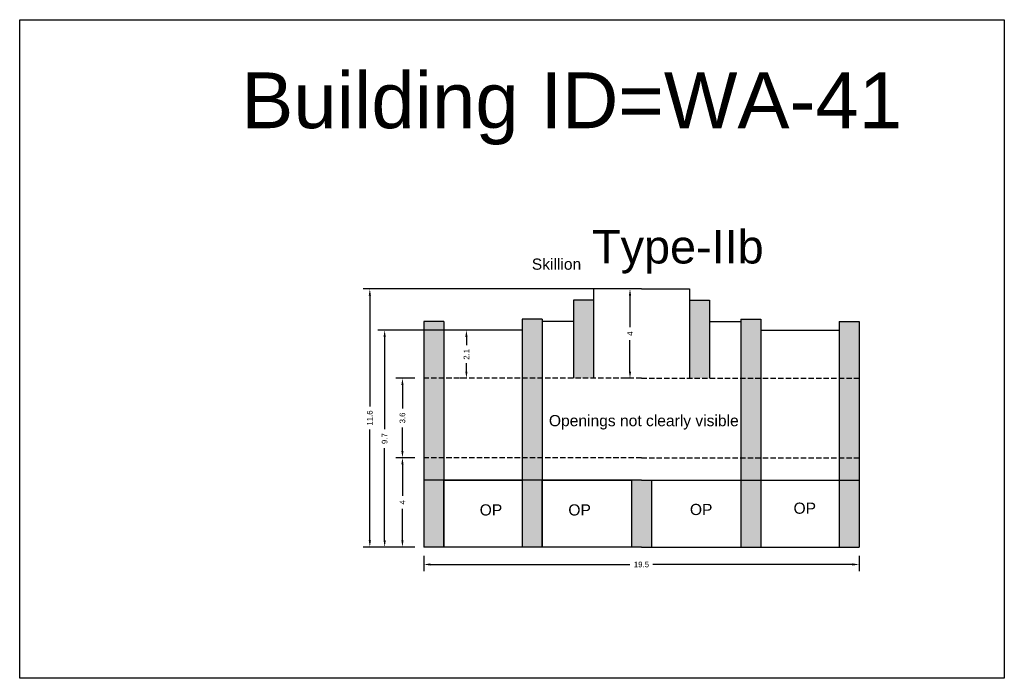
# Model space of a CAD drawing. Header units: metres. Extents: x 3416649 to 3417136, y -6712926 to -6712690.
# Tile 1 of 46: x 3416649 to 3416693, y -6712926 to -6712896. Entities that reach past the tile are written whole.
import ezdxf

# ---------------------------------------------------------------- set-up
doc = ezdxf.new("R2010")
doc.units = ezdxf.units.M
doc.linetypes.add('ACAD_ISO02W100', pattern=[15, 12, -3])
doc.layers.add('Dotted', color=7, linetype='ACAD_ISO02W100', plot=False)
doc.styles.get("Standard").update_dxf_attribs({"font": 'arial.ttf'})
doc.dimstyles.new('ISO-25', dxfattribs={"dimtxt": 0.25, "dimasz": 0.3, "dimexe": 0.3, "dimexo": 0.4, "dimgap": 0.2, "dimtad": 0, "dimdec": 1, "dimdsep": 46, "dimtxsty": 'Standard', "dimcen": 2.5, "dimadec": 0, "dimazin": 0, "dimtfac": 1, "dimtdec": 1, "dimtmove": 0, "dimatfit": 3, "dimfxl": 1, "dimarcsym": 0})

# ---------------------------------------------------------------- blocks, each defined once
blk = doc.blocks.new('*D325')
at = {"color": 0, "lineweight": -2, "transparency": 16777216}
for p, q in [((3416667.086, -6712915.625), (3416666.23, -6712915.625)), ((3416666.53, -6712915.925), (3416666.53, -6712917.339)), ((3416666.53, -6712919.325), (3416666.53, -6712917.912)), ((3416667.086, -6712919.625), (3416666.23, -6712919.625))]:
    blk.add_line(p, q, dxfattribs=at)
at = {"color": 0, "transparency": 16777216}
for points in [[(3416666.48, -6712915.925), (3416666.58, -6712915.925), (3416666.53, -6712915.625)], [(3416666.48, -6712919.325), (3416666.58, -6712919.325), (3416666.53, -6712919.625)]]:
    blk.add_solid(points, dxfattribs=at)
at = {"layer": 'Defpoints', "color": 0, "transparency": 16777216}
for p in [(3416666.53, -6712915.625), (3416667.486, -6712915.625), (3416667.486, -6712919.625)]:
    blk.add_point(p, dxfattribs=at)
at = {"color": 0, "transparency": 16777216, "insert": (3416666.53, -6712917.625), "char_height": 0.25, "attachment_point": 5, "rotation": 90}
blk.add_mtext('4', dxfattribs=at)
blk = doc.blocks.new('*D326')
at = {"color": 0, "lineweight": -2, "transparency": 16777216}
for p, q in [((3416667.086, -6712912.065), (3416666.23, -6712912.065)), ((3416666.53, -6712912.365), (3416666.53, -6712913.418)), ((3416666.53, -6712915.325), (3416666.53, -6712914.273)), ((3416667.086, -6712915.625), (3416666.23, -6712915.625))]:
    blk.add_line(p, q, dxfattribs=at)
at = {"color": 0, "transparency": 16777216}
for points in [[(3416666.48, -6712912.365), (3416666.58, -6712912.365), (3416666.53, -6712912.065)], [(3416666.48, -6712915.325), (3416666.58, -6712915.325), (3416666.53, -6712915.625)]]:
    blk.add_solid(points, dxfattribs=at)
at = {"layer": 'Defpoints', "color": 0, "transparency": 16777216}
for p in [(3416666.53, -6712912.065), (3416667.486, -6712912.065), (3416667.486, -6712915.625)]:
    blk.add_point(p, dxfattribs=at)
at = {"color": 0, "transparency": 16777216, "insert": (3416666.53, -6712913.845), "char_height": 0.25, "attachment_point": 5, "rotation": 90}
blk.add_mtext('3.6', dxfattribs=at)
blk = doc.blocks.new('*D327')
at = {"color": 0, "lineweight": -2, "transparency": 16777216}
for p, q in [((3416668.996, -6712909.915), (3416665.433, -6712909.915)), ((3416665.733, -6712910.215), (3416665.733, -6712914.343)), ((3416665.733, -6712919.325), (3416665.733, -6712915.198)), ((3416667.086, -6712919.625), (3416665.433, -6712919.625))]:
    blk.add_line(p, q, dxfattribs=at)
at = {"color": 0, "transparency": 16777216}
for points in [[(3416665.683, -6712910.215), (3416665.783, -6712910.215), (3416665.733, -6712909.915)], [(3416665.683, -6712919.325), (3416665.783, -6712919.325), (3416665.733, -6712919.625)]]:
    blk.add_solid(points, dxfattribs=at)
at = {"layer": 'Defpoints', "color": 0, "transparency": 16777216}
for p in [(3416665.733, -6712909.915), (3416669.396, -6712909.915), (3416667.486, -6712919.625)]:
    blk.add_point(p, dxfattribs=at)
at = {"color": 0, "transparency": 16777216, "insert": (3416665.733, -6712914.77), "char_height": 0.25, "attachment_point": 5, "rotation": 90}
blk.add_mtext('9.7', dxfattribs=at)
blk = doc.blocks.new('*D328')
at = {"color": 0, "lineweight": -2, "transparency": 16777216}
for p, q in [((3416676.323, -6712908.065), (3416664.77, -6712908.065)), ((3416665.07, -6712908.365), (3416665.07, -6712913.333)), ((3416665.07, -6712919.325), (3416665.07, -6712914.358)), ((3416667.086, -6712919.625), (3416664.77, -6712919.625))]:
    blk.add_line(p, q, dxfattribs=at)
at = {"color": 0, "transparency": 16777216}
for points in [[(3416665.02, -6712908.365), (3416665.12, -6712908.365), (3416665.07, -6712908.065)], [(3416665.02, -6712919.325), (3416665.12, -6712919.325), (3416665.07, -6712919.625)]]:
    blk.add_solid(points, dxfattribs=at)
at = {"layer": 'Defpoints', "color": 0, "transparency": 16777216}
for p in [(3416665.07, -6712908.065), (3416676.723, -6712908.065), (3416667.486, -6712919.625)]:
    blk.add_point(p, dxfattribs=at)
at = {"color": 0, "transparency": 16777216, "insert": (3416665.07, -6712913.845), "char_height": 0.25, "attachment_point": 5, "rotation": 90}
blk.add_mtext('11.6', dxfattribs=at)
blk = doc.blocks.new('*D329')
at = {"color": 0, "lineweight": -2, "transparency": 16777216}
for p, q in [((3416667.486, -6712920.025), (3416667.486, -6712920.708)), ((3416667.786, -6712920.408), (3416676.722, -6712920.408)), ((3416686.686, -6712920.408), (3416677.75, -6712920.408)), ((3416686.986, -6712920.025), (3416686.986, -6712920.708))]:
    blk.add_line(p, q, dxfattribs=at)
at = {"color": 0, "transparency": 16777216}
for points in [[(3416667.786, -6712920.358), (3416667.786, -6712920.458), (3416667.486, -6712920.408)], [(3416686.686, -6712920.358), (3416686.686, -6712920.458), (3416686.986, -6712920.408)]]:
    blk.add_solid(points, dxfattribs=at)
at = {"layer": 'Defpoints', "color": 0, "transparency": 16777216}
for p in [(3416667.486, -6712919.625), (3416686.986, -6712919.625), (3416686.986, -6712920.408)]:
    blk.add_point(p, dxfattribs=at)
at = {"color": 0, "transparency": 16777216, "insert": (3416677.236, -6712920.408), "char_height": 0.25, "attachment_point": 5}
blk.add_mtext('19.5', dxfattribs=at)
blk = doc.blocks.new('*D330')
at = {"color": 0, "lineweight": -2, "transparency": 16777216}
for p, q in [((3416676.836, -6712908.065), (3416676.423, -6712908.065)), ((3416676.723, -6712908.365), (3416676.723, -6712909.779)), ((3416676.723, -6712911.765), (3416676.723, -6712910.352)), ((3416676.836, -6712912.065), (3416676.423, -6712912.065))]:
    blk.add_line(p, q, dxfattribs=at)
at = {"color": 0, "transparency": 16777216}
for points in [[(3416676.673, -6712908.365), (3416676.773, -6712908.365), (3416676.723, -6712908.065)], [(3416676.673, -6712911.765), (3416676.773, -6712911.765), (3416676.723, -6712912.065)]]:
    blk.add_solid(points, dxfattribs=at)
at = {"layer": 'Defpoints', "color": 0, "transparency": 16777216}
for p in [(3416676.723, -6712908.065), (3416677.236, -6712908.065), (3416677.236, -6712912.065)]:
    blk.add_point(p, dxfattribs=at)
at = {"color": 0, "transparency": 16777216, "insert": (3416676.723, -6712910.065), "char_height": 0.25, "attachment_point": 5, "rotation": 90}
blk.add_mtext('4', dxfattribs=at)
blk = doc.blocks.new('*D331')
at = {"color": 0, "lineweight": -2, "transparency": 16777216}
for p, q in [((3416669.306, -6712909.915), (3416669.096, -6712909.915)), ((3416669.396, -6712910.215), (3416669.396, -6712910.585)), ((3416669.396, -6712911.765), (3416669.396, -6712911.396)), ((3416669.306, -6712912.065), (3416669.096, -6712912.065))]:
    blk.add_line(p, q, dxfattribs=at)
at = {"color": 0, "transparency": 16777216}
for points in [[(3416669.346, -6712910.215), (3416669.446, -6712910.215), (3416669.396, -6712909.915)], [(3416669.346, -6712911.765), (3416669.446, -6712911.765), (3416669.396, -6712912.065)]]:
    blk.add_solid(points, dxfattribs=at)
at = {"layer": 'Defpoints', "color": 0, "transparency": 16777216}
for p in [(3416669.396, -6712909.915), (3416669.706, -6712909.915), (3416669.706, -6712912.065)]:
    blk.add_point(p, dxfattribs=at)
at = {"color": 0, "transparency": 16777216, "insert": (3416669.396, -6712910.99), "char_height": 0.25, "attachment_point": 5, "rotation": 90}
blk.add_mtext('2.1', dxfattribs=at)

msp = doc.modelspace()

# ---------------------------------------------------------------- hatches: boundary and pattern name
h = msp.add_hatch(color=256)
h.dxf.hatch_style = 1
h.paths.add_polyline_path([(3416667.486, -6712909.515), (3416668.386, -6712909.515), (3416668.386, -6712912.065), (3416667.486, -6712912.065)])
h.paths.add_polyline_path([(3416667.486, -6712912.065), (3416668.386, -6712912.065), (3416668.386, -6712915.625), (3416667.486, -6712915.625)])
h.paths.add_polyline_path([(3416667.486, -6712915.625), (3416668.386, -6712915.625), (3416668.386, -6712916.625), (3416667.486, -6712916.625)])
h.paths.add_polyline_path([(3416667.486, -6712916.625), (3416668.386, -6712916.625), (3416668.386, -6712919.625), (3416667.486, -6712919.625)])
h.paths.add_polyline_path([(3416671.886, -6712916.625), (3416672.786, -6712916.625), (3416672.786, -6712919.625), (3416671.886, -6712919.625)])
h.paths.add_polyline_path([(3416671.886, -6712915.625), (3416672.786, -6712915.625), (3416672.786, -6712916.625), (3416671.886, -6712916.625)])
h.paths.add_polyline_path([(3416671.886, -6712912.065), (3416672.786, -6712912.065), (3416672.786, -6712915.625), (3416671.886, -6712915.625)])
h.paths.add_polyline_path([(3416671.886, -6712909.415), (3416672.786, -6712909.415), (3416672.786, -6712912.065), (3416671.886, -6712912.065)])
h.paths.add_polyline_path([(3416674.186, -6712908.565), (3416675.086, -6712908.565), (3416675.086, -6712912.065), (3416674.186, -6712912.065)])
h = msp.add_hatch(color=256)
h.dxf.hatch_style = 1
h.paths.add_polyline_path([(3416686.986, -6712909.515), (3416686.086, -6712909.515), (3416686.086, -6712912.065), (3416686.986, -6712912.065)])
h.paths.add_polyline_path([(3416686.986, -6712912.065), (3416686.086, -6712912.065), (3416686.086, -6712915.625), (3416686.986, -6712915.625)])
h.paths.add_polyline_path([(3416686.986, -6712915.625), (3416686.086, -6712915.625), (3416686.086, -6712916.625), (3416686.986, -6712916.625)])
h.paths.add_polyline_path([(3416686.986, -6712916.625), (3416686.086, -6712916.625), (3416686.086, -6712919.625), (3416686.986, -6712919.625)])
h.paths.add_polyline_path([(3416682.586, -6712916.625), (3416681.686, -6712916.625), (3416681.686, -6712919.625), (3416682.586, -6712919.625)])
h.paths.add_polyline_path([(3416682.586, -6712915.625), (3416681.686, -6712915.625), (3416681.686, -6712916.625), (3416682.586, -6712916.625)])
h.paths.add_polyline_path([(3416682.586, -6712912.065), (3416681.686, -6712912.065), (3416681.686, -6712915.625), (3416682.586, -6712915.625)])
h.paths.add_polyline_path([(3416682.586, -6712909.415), (3416681.686, -6712909.415), (3416681.686, -6712912.065), (3416682.586, -6712912.065)])
h.paths.add_polyline_path([(3416680.286, -6712908.565), (3416679.386, -6712908.565), (3416679.386, -6712912.065), (3416680.286, -6712912.065)])
h = msp.add_hatch(color=256)
h.dxf.hatch_style = 1
h.paths.add_polyline_path([(3416677.686, -6712916.625), (3416677.236, -6712916.625), (3416676.786, -6712916.625), (3416676.786, -6712919.625), (3416677.236, -6712919.625), (3416677.686, -6712919.625)])

# ---------------------------------------------------------------- linework, layer by layer
for points in [[(3416649.386, -6712896.001), (3416693.489, -6712896.001), (3416693.489, -6712925.508), (3416649.386, -6712925.508)], [(3416668.386, -6712916.625), (3416671.886, -6712916.625), (3416671.886, -6712919.625), (3416668.386, -6712919.625)], [(3416672.786, -6712916.625), (3416676.786, -6712916.625), (3416676.786, -6712919.625), (3416672.786, -6712919.625)]]:
    msp.add_lwpolyline(points, close=True)
for points in [[(3416677.236, -6712908.065), (3416675.086, -6712908.065)], [(3416675.086, -6712908.065), (3416675.086, -6712912.065)], [(3416677.236, -6712908.065), (3416679.386, -6712908.065)], [(3416679.386, -6712908.065), (3416679.386, -6712912.065)], [(3416674.186, -6712908.565), (3416674.186, -6712912.065)], [(3416675.086, -6712908.565), (3416674.186, -6712908.565)], [(3416679.386, -6712908.565), (3416680.286, -6712908.565)], [(3416680.286, -6712908.565), (3416680.286, -6712912.065)], [(3416672.786, -6712909.415), (3416671.886, -6712909.415)], [(3416671.886, -6712909.415), (3416671.886, -6712919.625)], [(3416672.786, -6712909.415), (3416672.786, -6712919.625)], [(3416681.686, -6712909.415), (3416681.686, -6712919.625)], [(3416681.686, -6712909.415), (3416682.586, -6712909.415)], [(3416682.586, -6712909.415), (3416682.586, -6712919.625)], [(3416668.386, -6712909.515), (3416667.486, -6712909.515)], [(3416667.486, -6712909.515), (3416667.486, -6712919.625)], [(3416668.386, -6712909.515), (3416668.386, -6712919.625)], [(3416674.186, -6712909.515), (3416672.786, -6712909.515)], [(3416680.286, -6712909.515), (3416681.686, -6712909.515)], [(3416686.086, -6712909.515), (3416686.086, -6712919.625)], [(3416686.086, -6712909.515), (3416686.986, -6712909.515)], [(3416686.986, -6712909.515), (3416686.986, -6712919.625)], [(3416671.886, -6712909.915), (3416668.386, -6712909.915)], [(3416682.586, -6712909.915), (3416686.086, -6712909.915)], [(3416677.236, -6712916.625), (3416667.486, -6712916.625)], [(3416676.786, -6712916.625), (3416676.786, -6712919.625)], [(3416677.236, -6712916.625), (3416686.986, -6712916.625)], [(3416677.686, -6712916.625), (3416677.686, -6712919.625)], [(3416677.236, -6712919.625), (3416667.486, -6712919.625)], [(3416677.236, -6712919.625), (3416686.986, -6712919.625)]]:
    msp.add_lwpolyline(points)
at = {"layer": 'Dotted', "ltscale": 0.02}
for points in [[(3416677.236, -6712912.065), (3416667.486, -6712912.065)], [(3416677.236, -6712912.065), (3416686.986, -6712912.065)], [(3416677.236, -6712915.625), (3416667.486, -6712915.625)], [(3416677.236, -6712915.625), (3416686.986, -6712915.625)]]:
    msp.add_lwpolyline(points, dxfattribs=at)

# ---------------------------------------------------------------- texts
at = {"attachment_point": 1}
for s, heights, insert, char_height in [('Building ID=WA-41', [0.517], (3416659.314, -6712898.362), 2.5), ('Type-IIb', [0.517], (3416675.024, -6712905.423), 1.5), ('Skillion', [0], (3416672.325, -6712906.702), 0.5), ('Openings not clearly visible', [0], (3416673.091, -6712913.713), 0.5), ('OP', [0], (3416669.991, -6712917.713), 0.5), ('OP', [0], (3416673.961, -6712917.713), 0.5), ('OP', [0], (3416679.407, -6712917.694), 0.5), ('OP', [0], (3416684.048, -6712917.636), 0.5)]:
    msp.add_mtext_dynamic_manual_height_columns(s, width=67.86454, gutter_width=12.5, heights=heights, dxfattribs=dict(at, insert=insert, char_height=char_height))

# ---------------------------------------------------------------- dimensions: what is measured, and where the dimension line sits
for base, p1, p2, picture, middle in [((3416665.07, -6712908.065), (3416667.486, -6712919.625), (3416676.723, -6712908.065), '*D328', (3416665.07, -6712913.845)), ((3416676.723, -6712908.065), (3416677.236, -6712912.065), (3416677.236, -6712908.065), '*D330', (3416676.723, -6712910.065)), ((3416665.733, -6712909.915), (3416667.486, -6712919.625), (3416669.396, -6712909.915), '*D327', (3416665.733, -6712914.77)), ((3416669.396148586, -6712909.915492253), (3416669.706477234, -6712912.065492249), (3416669.706477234, -6712909.91549225), '*D331', (3416669.396148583, -6712910.990492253)), ((3416666.53, -6712912.065), (3416667.486, -6712915.625), (3416667.486, -6712912.065), '*D326', (3416666.53, -6712913.845)), ((3416666.53, -6712915.625), (3416667.486, -6712919.625), (3416667.486, -6712915.625), '*D325', (3416666.53, -6712917.625))]:
    dim = msp.add_linear_dim(base=base, p1=p1, p2=p2, angle=90, dimstyle='ISO-25')
    dim.commit()
    dim.dimension.update_dxf_attribs({"geometry": picture, "text_midpoint": middle})
dim = msp.add_linear_dim(base=(3416686.986, -6712920.408), p1=(3416667.486, -6712919.625), p2=(3416686.986, -6712919.625), dimstyle='ISO-25')
dim.commit()
dim.dimension.update_dxf_attribs({"geometry": '*D329', "text_midpoint": (3416677.236, -6712920.408)})

doc.saveas('drawing.dxf')
